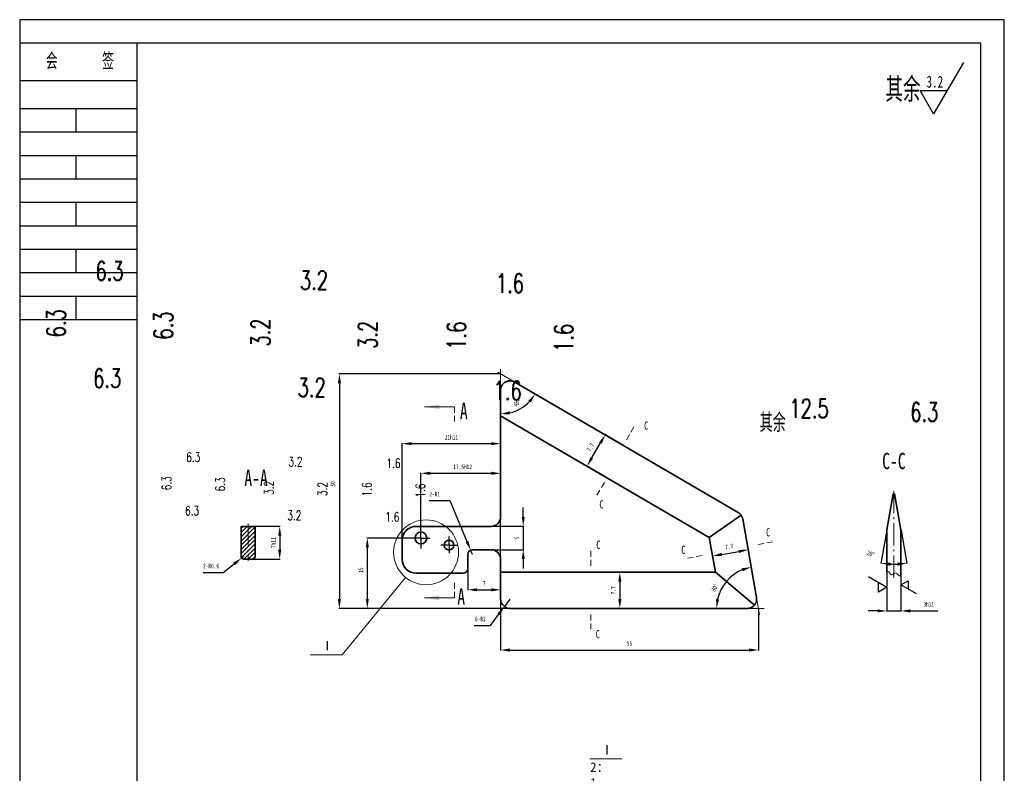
# Model space of a CAD drawing. Header units: millimetres. Extents: x -33921 to -29933, y -26486 to -26076.
# Tile 9 of 34: x -33453 to -33243, y -26241 to -26080. Entities that reach past the tile are written whole.
import ezdxf

# ---------------------------------------------------------------- set-up
doc = ezdxf.new("R2010")
doc.units = ezdxf.units.MM
doc.linetypes.add('GEN7A', pattern=[6.875, 4.75, -0.875, 0.375, -0.875])
doc.linetypes.add('HIDDEN', pattern=[1.905, 1.27, -0.635])
doc.layers.add('尺寸', color=7, linetype='Continuous')
doc.layers.add('特别说明', color=3, linetype='Continuous')
doc.layers.add('尺寸线', color=5, linetype='Continuous', lineweight=15)
doc.styles.add('HZ35', font='txt5.shx', dxfattribs={"width": 0.7, "bigfont": 'hztxt.shx'})
doc.styles.add('SLDTEXTSTYLE5', font='TXT', dxfattribs={"width": 0.7})
doc.styles.get("Standard").update_dxf_attribs({"font": 'arial.ttf', "height": 1})
doc.styles.add('图框文字', font='gbenor.shx', dxfattribs={"bigfont": 'gbcbig.shx'})
doc.styles.add('绘图文字5', font='gbenor.shx', dxfattribs={"bigfont": 'gbcbig.shx'})
doc.dimstyles.new('1-1', dxfattribs={"dimtxt": 1, "dimasz": 2, "dimexe": 0.1, "dimexo": 0.05, "dimgap": 0.875, "dimtad": 1, "dimtoh": 1, "dimrnd": 1e-09, "dimzin": 12, "dimdsep": 46, "dimtxsty": 'SLDTEXTSTYLE5', "dimcen": 0.09, "dimclrd": 5, "dimclre": 5, "dimclrt": 5, "dimadec": 0, "dimazin": 3, "dimtfac": 1, "dimtmove": 0, "dimatfit": 3, "dimfxl": 1, "dimfrac": 2, "dimtolj": 1, "dimtzin": 12, "dimarcsym": 0})
doc.dimstyles.new('1-1 v', dxfattribs={"dimtxt": 1, "dimasz": 2, "dimexe": 0.1, "dimexo": 0.05, "dimgap": 0.875, "dimtad": 1, "dimrnd": 1e-09, "dimzin": 12, "dimdsep": 46, "dimtxsty": 'SLDTEXTSTYLE5', "dimcen": 0.09, "dimclrd": 5, "dimclre": 5, "dimclrt": 5, "dimadec": 0, "dimazin": 3, "dimtfac": 1, "dimtmove": 0, "dimatfit": 3, "dimfxl": 1, "dimfrac": 2, "dimtolj": 1, "dimtzin": 12, "dimarcsym": 0})

# ---------------------------------------------------------------- blocks, each defined once
blk = doc.blocks.new('*D270')
at = {"layer": 'Defpoints', "color": 0, "transparency": 16777216}
for p in [(-33266.97, -26181.4), (-33266.67, -26181.4), (-33268.32, -26189.1), (-33265.32, -26189.1), (-33265.9, -26196.43)]:
    blk.add_point(p, dxfattribs=at)
at = {"layer": '尺寸线', "color": 5, "lineweight": -2, "transparency": 16777216}
for p, q in [((-33268.33, -26189.15), (-33269.58, -26196.32)), ((-33265.31, -26189.15), (-33264.05, -26196.32))]:
    blk.add_line(p, q, dxfattribs=at)
blk.add_arc((-33266.82, -26180.54), 15.91, 267.2619, 272.7381, dxfattribs=at)
at = {"layer": '尺寸线', "color": 5, "transparency": 16777216}
for points in [[(-33267.62, -26196.77), (-33267.54, -26196.11), (-33269.57, -26196.22)], [(-33266.1, -26196.11), (-33266.02, -26196.77), (-33264.07, -26196.22)]]:
    blk.add_solid(points, dxfattribs=at)
at = {"layer": '尺寸线', "color": 5, "transparency": 16777216, "insert": (-33271.77, -26194.21), "char_height": 1, "attachment_point": 5, "rotation": 340.0928, "style": 'SLDTEXTSTYLE5'}
blk.add_mtext('\\A1;20°', dxfattribs=at)
blk = doc.blocks.new('*D271')
at = {"layer": 'Defpoints', "color": 0, "transparency": 16777216}
for p in [(-33328.4, -26168.86), (-33324.58, -26171.09), (-33328.46, -26177.75)]:
    blk.add_point(p, dxfattribs=at)
at = {"layer": '尺寸线', "color": 5, "lineweight": -2, "transparency": 16777216}
for p, q in [((-33324.62, -26171.07), (-33328.49, -26168.81)), ((-33331.28, -26173.79), (-33329.41, -26170.59)), ((-33328.5, -26177.72), (-33332.37, -26175.47))]:
    blk.add_line(p, q, dxfattribs=at)
at = {"layer": '尺寸线', "color": 5, "transparency": 16777216}
for points in [[(-33329.7, -26170.42), (-33329.12, -26170.76), (-33328.4, -26168.86)], [(-33331.56, -26173.62), (-33330.99, -26173.96), (-33332.28, -26175.52)]]:
    blk.add_solid(points, dxfattribs=at)
at = {"layer": '尺寸线', "color": 5, "transparency": 16777216, "insert": (-33331.53, -26171.5), "char_height": 1, "attachment_point": 5, "rotation": 59.7653, "style": 'SLDTEXTSTYLE5'}
blk.add_mtext('\\A1;7.7', dxfattribs=at)
blk = doc.blocks.new('*D272')
at = {"layer": 'Defpoints', "color": 0, "transparency": 16777216}
for p in [(-33327.8, -26198.16), (-33327.8, -26205.86), (-33325.28, -26205.86)]:
    blk.add_point(p, dxfattribs=at)
at = {"layer": '尺寸线', "color": 5, "lineweight": -2, "transparency": 16777216}
for p, q in [((-33327.75, -26198.16), (-33325.18, -26198.16)), ((-33325.28, -26200.16), (-33325.28, -26203.86)), ((-33327.75, -26205.86), (-33325.18, -26205.86))]:
    blk.add_line(p, q, dxfattribs=at)
at = {"layer": '尺寸线', "color": 5, "transparency": 16777216}
for points in [[(-33325.62, -26200.16), (-33324.95, -26200.16), (-33325.28, -26198.16)], [(-33325.62, -26203.86), (-33324.95, -26203.86), (-33325.28, -26205.86)]]:
    blk.add_solid(points, dxfattribs=at)
at = {"layer": '尺寸线', "color": 5, "transparency": 16777216, "insert": (-33326.66, -26202.01), "char_height": 1, "attachment_point": 5, "rotation": 90, "style": 'SLDTEXTSTYLE5'}
blk.add_mtext('\\A1;7.7', dxfattribs=at)
blk = doc.blocks.new('*D273')
at = {"layer": 'Defpoints', "color": 0, "transparency": 16777216}
for p in [(-33297.96, -26193.1), (-33305.55, -26194.44), (-33297.92, -26193.36)]:
    blk.add_point(p, dxfattribs=at)
at = {"layer": '尺寸线', "color": 5, "lineweight": -2, "transparency": 16777216}
for p, q in [((-33297.96, -26193.15), (-33297.9, -26193.46)), ((-33305.54, -26194.49), (-33305.48, -26194.8)), ((-33303.53, -26194.35), (-33299.89, -26193.71))]:
    blk.add_line(p, q, dxfattribs=at)
at = {"layer": '尺寸线', "color": 5, "transparency": 16777216}
for points in [[(-33303.59, -26194.02), (-33303.47, -26194.68), (-33305.5, -26194.7)], [(-33299.95, -26193.38), (-33299.83, -26194.04), (-33297.92, -26193.36)]]:
    blk.add_solid(points, dxfattribs=at)
at = {"layer": '尺寸线', "color": 5, "transparency": 16777216, "insert": (-33301.95, -26192.68), "char_height": 1, "attachment_point": 5, "rotation": 10, "style": 'SLDTEXTSTYLE5'}
blk.add_mtext('\\A1;7.7', dxfattribs=at)
blk = doc.blocks.new('*D274')
at = {"layer": 'Defpoints', "color": 0, "transparency": 16777216}
for p in [(-33268.32, -26197.92), (-33265.32, -26198.93), (-33265.32, -26206.4)]:
    blk.add_point(p, dxfattribs=at)
at = {"layer": '尺寸线', "color": 5, "lineweight": -2, "transparency": 16777216}
for p, q in [((-33268.32, -26197.97), (-33268.32, -26206.5)), ((-33265.32, -26198.98), (-33265.32, -26206.5)), ((-33270.32, -26206.4), (-33272.32, -26206.4)), ((-33268.32, -26206.4), (-33265.32, -26206.4)), ((-33263.32, -26206.4), (-33257.47, -26206.4))]:
    blk.add_line(p, q, dxfattribs=at)
at = {"layer": '尺寸线', "color": 5, "transparency": 16777216}
for points in [[(-33270.32, -26206.06), (-33270.32, -26206.73), (-33268.32, -26206.4)], [(-33263.32, -26206.06), (-33263.32, -26206.73), (-33265.32, -26206.4)]]:
    blk.add_solid(points, dxfattribs=at)
at = {"layer": '尺寸线', "color": 5, "transparency": 16777216, "insert": (-33259.39, -26205.02), "char_height": 1, "attachment_point": 5, "style": 'SLDTEXTSTYLE5'}
blk.add_mtext('\\A1;3h11', dxfattribs=at)
blk = doc.blocks.new('*D246')
at = {"layer": 'Defpoints', "color": 0, "transparency": 16777216}
for p in [(-33349.9, -26205.47), (-33348.71, -26203.86)]:
    blk.add_point(p, dxfattribs=at)
at = {"layer": '尺寸线', "color": 5, "lineweight": -2, "transparency": 16777216}
for p, q in [((-33348.71, -26203.86), (-33349.9, -26205.47)), ((-33352.88, -26209.49), (-33351.09, -26207.08)), ((-33356.32, -26209.49), (-33352.88, -26209.49))]:
    blk.add_line(p, q, dxfattribs=at)
at = {"layer": '尺寸线', "color": 5, "transparency": 16777216}
blk.add_solid([(-33351.36, -26206.88), (-33350.82, -26207.28), (-33349.9, -26205.47)], dxfattribs=at)
at = {"layer": '尺寸线', "color": 5, "transparency": 16777216, "insert": (-33355.04, -26208.11), "char_height": 1, "attachment_point": 5, "style": 'SLDTEXTSTYLE5'}
blk.add_mtext('\\A1;6-R2', dxfattribs=at)
blk = doc.blocks.new('*D275')
at = {"layer": 'Defpoints', "color": 0, "transparency": 16777216}
for p in [(-33350.71, -26198.16), (-33295.71, -26205.86), (-33295.71, -26214.74)]:
    blk.add_point(p, dxfattribs=at)
at = {"layer": '尺寸线', "color": 5, "lineweight": -2, "transparency": 16777216}
for p, q in [((-33350.71, -26198.21), (-33350.71, -26214.84)), ((-33295.71, -26205.91), (-33295.71, -26214.84)), ((-33348.71, -26214.74), (-33297.71, -26214.74))]:
    blk.add_line(p, q, dxfattribs=at)
at = {"layer": '尺寸线', "color": 5, "transparency": 16777216}
for points in [[(-33348.71, -26214.4), (-33348.71, -26215.07), (-33350.71, -26214.74)], [(-33297.71, -26214.4), (-33297.71, -26215.07), (-33295.71, -26214.74)]]:
    blk.add_solid(points, dxfattribs=at)
at = {"layer": '尺寸线', "color": 5, "transparency": 16777216, "insert": (-33323.21, -26213.36), "char_height": 1, "attachment_point": 5, "style": 'SLDTEXTSTYLE5'}
blk.add_mtext('\\A1;55', dxfattribs=at)
blk = doc.blocks.new('*D276')
at = {"layer": 'Defpoints', "color": 0, "transparency": 16777216}
for p in [(-33350.71, -26155.86), (-33385.09, -26205.86), (-33347, -26205.86)]:
    blk.add_point(p, dxfattribs=at)
at = {"layer": '尺寸线', "color": 5, "lineweight": -2, "transparency": 16777216}
for p, q in [((-33350.76, -26155.86), (-33385.19, -26155.86)), ((-33385.09, -26157.86), (-33385.09, -26203.86)), ((-33347.05, -26205.86), (-33385.19, -26205.86))]:
    blk.add_line(p, q, dxfattribs=at)
at = {"layer": '尺寸线', "color": 5, "transparency": 16777216}
for points in [[(-33385.42, -26157.86), (-33384.76, -26157.86), (-33385.09, -26155.86)], [(-33385.42, -26203.86), (-33384.76, -26203.86), (-33385.09, -26205.86)]]:
    blk.add_solid(points, dxfattribs=at)
at = {"layer": '尺寸线', "color": 5, "transparency": 16777216, "insert": (-33386.47, -26179.33), "char_height": 1, "attachment_point": 5, "rotation": 90, "style": 'SLDTEXTSTYLE5'}
blk.add_mtext('\\A1;50', dxfattribs=at)
blk = doc.blocks.new('*D250')
at = {"layer": 'Defpoints', "color": 0, "transparency": 16777216}
for p in [(-33350.71, -26159.34), (-33347.71, -26157.62), (-33347.8, -26163.89), (-33350.71, -26164.78), (-33300.04, -26185.4)]:
    blk.add_point(p, dxfattribs=at)
at = {"layer": '尺寸线', "color": 5, "lineweight": -2, "transparency": 16777216}
blk.add_arc((-33350.71, -26155.86), 8.54, 283.4436, 316.3217, dxfattribs=at)
at = {"layer": '尺寸线', "color": 5, "transparency": 16777216}
for points in [[(-33344.8, -26161.56), (-33344.27, -26161.96), (-33343.33, -26160.16)], [(-33348.69, -26164.5), (-33348.77, -26163.84), (-33350.71, -26164.41)]]:
    blk.add_solid(points, dxfattribs=at)
at = {"layer": '尺寸线', "color": 5, "transparency": 16777216, "insert": (-33347.14, -26162.08), "char_height": 1, "attachment_point": 5, "rotation": 29.8827, "style": 'SLDTEXTSTYLE5'}
blk.add_mtext('\\A1;60°', dxfattribs=at)
blk = doc.blocks.new('*D251')
at = {"layer": 'Defpoints', "color": 0, "transparency": 16777216}
for p in [(-33297.6, -26195.15), (-33301.05, -26198.69), (-33348.71, -26205.86), (-33298.1, -26205.86), (-33295.47, -26207.23)]:
    blk.add_point(p, dxfattribs=at)
at = {"layer": '尺寸线', "color": 5, "lineweight": -2, "transparency": 16777216}
blk.add_arc((-33295.71, -26205.86), 8.94, 112.8447, 167.1553, dxfattribs=at)
at = {"layer": '尺寸线', "color": 5, "transparency": 16777216}
for points in [[(-33299.28, -26197.3), (-33299.09, -26197.94), (-33297.27, -26197.06)], [(-33304.1, -26203.91), (-33304.76, -26203.84), (-33304.65, -26205.86)]]:
    blk.add_solid(points, dxfattribs=at)
at = {"layer": '尺寸线', "color": 5, "transparency": 16777216, "insert": (-33305.04, -26201.46), "char_height": 1, "attachment_point": 5, "rotation": 64.707, "style": 'SLDTEXTSTYLE5'}
blk.add_mtext('\\A1;80°', dxfattribs=at)
blk = doc.blocks.new('*D252')
at = {"layer": 'Defpoints', "color": 0, "transparency": 16777216}
for p in [(-33350.71, -26177.06), (-33367.71, -26190.86), (-33350.71, -26198.16)]:
    blk.add_point(p, dxfattribs=at)
at = {"layer": '尺寸线', "color": 5, "lineweight": -2, "transparency": 16777216}
for p, q in [((-33367.71, -26190.81), (-33367.71, -26176.96)), ((-33365.71, -26177.06), (-33352.71, -26177.06)), ((-33350.71, -26198.11), (-33350.71, -26176.96))]:
    blk.add_line(p, q, dxfattribs=at)
at = {"layer": '尺寸线', "color": 5, "transparency": 16777216}
for points in [[(-33365.71, -26176.72), (-33365.71, -26177.39), (-33367.71, -26177.06)], [(-33352.71, -26176.72), (-33352.71, -26177.39), (-33350.71, -26177.06)]]:
    blk.add_solid(points, dxfattribs=at)
at = {"layer": '尺寸线', "color": 5, "transparency": 16777216, "insert": (-33358.81, -26175.68), "char_height": 1, "attachment_point": 5, "style": 'SLDTEXTSTYLE5'}
blk.add_mtext('\\A1;{\\C1;17.5}H12', dxfattribs=at)
blk = doc.blocks.new('*D242')
at = {"layer": 'Defpoints', "color": 0, "transparency": 16777216}
for p in [(-33350.71, -26170.73), (-33350.71, -26186.36), (-33371.71, -26191.36)]:
    blk.add_point(p, dxfattribs=at)
at = {"layer": '尺寸线', "color": 5, "lineweight": -2, "transparency": 16777216}
for p, q in [((-33371.71, -26191.31), (-33371.71, -26170.63)), ((-33369.71, -26170.73), (-33352.71, -26170.73)), ((-33350.71, -26186.31), (-33350.71, -26170.63))]:
    blk.add_line(p, q, dxfattribs=at)
at = {"layer": '尺寸线', "color": 5, "transparency": 16777216}
for points in [[(-33369.71, -26170.4), (-33369.71, -26171.06), (-33371.71, -26170.73)], [(-33352.71, -26170.4), (-33352.71, -26171.06), (-33350.71, -26170.73)]]:
    blk.add_solid(points, dxfattribs=at)
at = {"layer": '尺寸线', "color": 5, "transparency": 16777216, "insert": (-33361.21, -26169.35), "char_height": 1, "attachment_point": 5, "style": 'SLDTEXTSTYLE5'}
blk.add_mtext('\\A1;21h11', dxfattribs=at)
blk = doc.blocks.new('*D253')
at = {"layer": 'Defpoints', "color": 0, "transparency": 16777216}
for p in [(-33404.57, -26188.36), (-33404.57, -26195.36), (-33397.82, -26195.36)]:
    blk.add_point(p, dxfattribs=at)
at = {"layer": '尺寸线', "color": 5, "lineweight": -2, "transparency": 16777216}
for p, q in [((-33404.52, -26188.36), (-33397.72, -26188.36)), ((-33397.82, -26190.36), (-33397.82, -26193.36)), ((-33404.52, -26195.36), (-33397.72, -26195.36))]:
    blk.add_line(p, q, dxfattribs=at)
at = {"layer": '尺寸线', "color": 5, "transparency": 16777216}
for points in [[(-33398.16, -26190.36), (-33397.49, -26190.36), (-33397.82, -26188.36)], [(-33398.16, -26193.36), (-33397.49, -26193.36), (-33397.82, -26195.36)]]:
    blk.add_solid(points, dxfattribs=at)
at = {"layer": '尺寸线', "color": 5, "transparency": 16777216, "insert": (-33399.2, -26191.86), "char_height": 1, "attachment_point": 5, "rotation": 90, "style": 'SLDTEXTSTYLE5'}
blk.add_mtext('\\A1;7h11', dxfattribs=at)
blk = doc.blocks.new('*D243')
at = {"layer": 'Defpoints', "color": 0, "transparency": 16777216}
for p in [(-33405.95, -26195.13), (-33405.47, -26194.76)]:
    blk.add_point(p, dxfattribs=at)
at = {"layer": '尺寸线', "color": 5, "lineweight": -2, "transparency": 16777216}
for p, q in [((-33405.47, -26194.76), (-33405.95, -26195.13)), ((-33409.89, -26198.21), (-33407.52, -26196.36)), ((-33414.15, -26198.21), (-33409.89, -26198.21))]:
    blk.add_line(p, q, dxfattribs=at)
at = {"layer": '尺寸线', "color": 5, "transparency": 16777216}
blk.add_solid([(-33407.73, -26196.1), (-33407.32, -26196.62), (-33405.95, -26195.13)], dxfattribs=at)
at = {"layer": '尺寸线', "color": 5, "transparency": 16777216, "insert": (-33412.46, -26196.83), "char_height": 1, "attachment_point": 5, "style": 'SLDTEXTSTYLE5'}
blk.add_mtext('\\A1;2-R0.6', dxfattribs=at)
blk = doc.blocks.new('*D254')
at = {"layer": 'Defpoints', "color": 0, "transparency": 16777216}
for p in [(-33357.71, -26194.36), (-33350.71, -26195.36), (-33350.71, -26201.9)]:
    blk.add_point(p, dxfattribs=at)
at = {"layer": '尺寸线', "color": 5, "lineweight": -2, "transparency": 16777216}
for p, q in [((-33357.71, -26194.41), (-33357.71, -26202)), ((-33350.71, -26195.41), (-33350.71, -26202)), ((-33355.71, -26201.9), (-33352.71, -26201.9))]:
    blk.add_line(p, q, dxfattribs=at)
at = {"layer": '尺寸线', "color": 5, "transparency": 16777216}
for points in [[(-33355.71, -26201.56), (-33355.71, -26202.23), (-33357.71, -26201.9)], [(-33352.71, -26201.56), (-33352.71, -26202.23), (-33350.71, -26201.9)]]:
    blk.add_solid(points, dxfattribs=at)
at = {"layer": '尺寸线', "color": 5, "transparency": 16777216, "insert": (-33354.21, -26200.52), "char_height": 1, "attachment_point": 5, "style": 'SLDTEXTSTYLE5'}
blk.add_mtext('\\A1;7', dxfattribs=at)
blk = doc.blocks.new('*D244')
at = {"layer": 'Defpoints', "color": 0, "transparency": 16777216}
for p in [(-33357.1, -26193.44), (-33356.71, -26194.36)]:
    blk.add_point(p, dxfattribs=at)
at = {"layer": '尺寸线', "color": 5, "lineweight": -2, "transparency": 16777216}
for p, q in [((-33365.94, -26182.87), (-33361.57, -26182.87)), ((-33361.57, -26182.87), (-33357.88, -26191.6)), ((-33356.71, -26194.36), (-33357.1, -26193.44))]:
    blk.add_line(p, q, dxfattribs=at)
at = {"layer": '尺寸线', "color": 5, "transparency": 16777216}
blk.add_solid([(-33357.57, -26191.47), (-33358.19, -26191.73), (-33357.1, -26193.44)], dxfattribs=at)
at = {"layer": '尺寸线', "color": 5, "transparency": 16777216, "insert": (-33364.77, -26181.49), "char_height": 1, "attachment_point": 5, "style": 'SLDTEXTSTYLE5'}
blk.add_mtext('\\A1;2-R1', dxfattribs=at)
blk = doc.blocks.new('*D255')
at = {"layer": 'Defpoints', "color": 0, "transparency": 16777216}
for p in [(-33353.14, -26188.36), (-33353.14, -26193.36), (-33345.88, -26193.36)]:
    blk.add_point(p, dxfattribs=at)
at = {"layer": '尺寸线', "color": 5, "lineweight": -2, "transparency": 16777216}
for p, q in [((-33345.88, -26186.36), (-33345.88, -26184.36)), ((-33353.09, -26188.36), (-33345.78, -26188.36)), ((-33345.88, -26188.36), (-33345.88, -26193.36)), ((-33353.09, -26193.36), (-33345.78, -26193.36)), ((-33345.88, -26195.36), (-33345.88, -26197.36))]:
    blk.add_line(p, q, dxfattribs=at)
at = {"layer": '尺寸线', "color": 5, "transparency": 16777216}
for points in [[(-33346.21, -26186.36), (-33345.55, -26186.36), (-33345.88, -26188.36)], [(-33346.21, -26195.36), (-33345.55, -26195.36), (-33345.88, -26193.36)]]:
    blk.add_solid(points, dxfattribs=at)
at = {"layer": '尺寸线', "color": 5, "transparency": 16777216, "insert": (-33347.25, -26190.86), "char_height": 1, "attachment_point": 5, "rotation": 90, "style": 'SLDTEXTSTYLE5'}
blk.add_mtext('\\A1;5', dxfattribs=at)
blk = doc.blocks.new('*D256')
at = {"layer": 'Defpoints', "color": 0, "transparency": 16777216}
for p in [(-33367.71, -26190.86), (-33379.14, -26205.86), (-33348.71, -26205.86)]:
    blk.add_point(p, dxfattribs=at)
at = {"layer": '尺寸线', "color": 5, "lineweight": -2, "transparency": 16777216}
for p, q in [((-33367.76, -26190.86), (-33379.24, -26190.86)), ((-33379.14, -26192.86), (-33379.14, -26203.86)), ((-33348.76, -26205.86), (-33379.24, -26205.86))]:
    blk.add_line(p, q, dxfattribs=at)
at = {"layer": '尺寸线', "color": 5, "transparency": 16777216}
for points in [[(-33379.47, -26192.86), (-33378.8, -26192.86), (-33379.14, -26190.86)], [(-33379.47, -26203.86), (-33378.8, -26203.86), (-33379.14, -26205.86)]]:
    blk.add_solid(points, dxfattribs=at)
at = {"layer": '尺寸线', "color": 5, "transparency": 16777216, "insert": (-33380.51, -26197.69), "char_height": 1, "attachment_point": 5, "rotation": 90, "style": 'SLDTEXTSTYLE5'}
blk.add_mtext('\\A1;15', dxfattribs=at)
blk = doc.blocks.new('SW_CENTERMARKSYMBOL_0')
at = {"layer": '特别说明', "color": 0}
for q in [(-1.86, 0), (0, 1.92), (0, -2.2), (1.88, 0)]:
    blk.add_line((0, 0), q, dxfattribs=at)
blk = doc.blocks.new('SW_CENTERMARKSYMBOL_1')
at = {"layer": '特别说明', "color": 0}
for q in [(-1.71, 0), (0, 1.82), (0, -1.71), (1.8, 0)]:
    blk.add_line((0, 0), q, dxfattribs=at)

msp = doc.modelspace()

# ---------------------------------------------------------------- hatches: boundary and pattern name
at = {"layer": '尺寸', "linetype": 'Continuous', "lineweight": 18}
h = msp.add_hatch(dxfattribs=at)
h.set_pattern_fill('ANSI31', color=5, scale=0.2, style=0)
h.set_pattern_definition([(45, (-1171.2274, 168.4674), (-0.449012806, 0.449012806), [])])
h.paths.add_polyline_path([(-33406.0724, -26188.3627), (-33406.0724, -26195.3627), (-33403.0724, -26195.3627), (-33403.0724, -26188.3627)], flags=0)

# ---------------------------------------------------------------- linework, layer by layer
at = {"lineweight": 30}
for p, q in [((-33428.2802, -26085.3401), (-33453.2802, -26085.3401)), ((-33428.2802, -26093.3401), (-33453.2802, -26093.3401)), ((-33428.2802, -26099.3401), (-33453.2802, -26099.3401)), ((-33428.2802, -26104.3401), (-33453.2802, -26104.3401)), ((-33428.2802, -26109.3401), (-33453.2802, -26109.3401)), ((-33428.2802, -26114.3401), (-33453.2802, -26114.3401)), ((-33428.2802, -26119.3401), (-33453.2802, -26119.3401)), ((-33428.2802, -26124.3401), (-33453.2802, -26124.3401)), ((-33428.2802, -26129.3401), (-33453.2802, -26129.3401)), ((-33428.2802, -26134.3401), (-33453.2802, -26134.3401)), ((-33428.2802, -26139.3401), (-33453.2802, -26139.3401)), ((-33428.2802, -26144.3401), (-33453.2802, -26144.3401))]:
    msp.add_line(p, q, dxfattribs=at)
at = {"color": 7, "linetype": 'Continuous', "lineweight": 35}
for p, q in [((-33350.7138, -26159.3432), (-33350.7138, -26164.775)), ((-33347.7067, -26157.6153), (-33300.0418, -26185.3956)), ((-33350.7138, -26164.775), (-33306.2032, -26190.7169)), ((-33350.7138, -26164.775), (-33350.7138, -26186.3627)), ((-33266.9697, -26181.3989), (-33268.3197, -26189.0989)), ((-33266.6697, -26181.3989), (-33266.9697, -26181.3989)), ((-33265.3197, -26189.0989), (-33266.6697, -26181.3989)), ((-33299.4083, -26185.9797), (-33306.2032, -26190.7169)), ((-33299.0793, -26186.7762), (-33296.1277, -26203.5154)), ((-33403.0724, -26188.3627), (-33406.0724, -26188.3627)), ((-33406.0724, -26194.7627), (-33406.0724, -26188.3627)), ((-33403.0724, -26194.7627), (-33403.0724, -26188.3627)), ((-33352.7138, -26188.3627), (-33368.7138, -26188.3627)), ((-33268.3197, -26189.0989), (-33268.3197, -26197.9803)), ((-33265.3197, -26189.0989), (-33265.3197, -26198.9283)), ((-33306.2032, -26190.7169), (-33304.8903, -26198.1627)), ((-33371.7138, -26191.3627), (-33371.7138, -26195.3627)), ((-33405.4724, -26195.3627), (-33403.6724, -26195.3627)), ((-33357.7138, -26197.3627), (-33357.7138, -26194.3627)), ((-33356.7138, -26193.3627), (-33352.7138, -26193.3627)), ((-33350.7138, -26195.3627), (-33350.7138, -26198.1627)), ((-33350.7138, -26195.3627), (-33350.7138, -26198.1627)), ((-33368.7138, -26198.3627), (-33358.7138, -26198.3627)), ((-33350.7138, -26198.1627), (-33350.7138, -26203.8627)), ((-33304.8903, -26198.1627), (-33350.7138, -26198.1627)), ((-33296.5653, -26205.1483), (-33304.8903, -26198.1627)), ((-33298.0973, -26205.8627), (-33348.7138, -26205.8627))]:
    msp.add_line(p, q, dxfattribs=at)
at = {"color": 7, "linetype": 'Continuous', "lineweight": 18}
for p, q in [((-33360.5779, -26162.8644), (-33366.9279, -26162.8644)), ((-33360.5779, -26203.6154), (-33366.9279, -26203.6154))]:
    msp.add_line(p, q, dxfattribs=at)
at = {"color": 7, "linetype": 'HIDDEN', "lineweight": 18}
for p, q in [((-33360.5779, -26162.8644), (-33360.5779, -26166.0394)), ((-33322.2854, -26167.1634), (-33323.8665, -26169.9166)), ((-33330.1603, -26181.7393), (-33328.5792, -26178.986)), ((-33292.6751, -26191.6424), (-33295.7922, -26192.2456)), ((-33331.435, -26193.6031), (-33331.435, -26196.7781)), ((-33310.8639, -26195.1621), (-33307.7467, -26194.5589)), ((-33360.5779, -26203.6154), (-33360.5779, -26200.4404)), ((-33331.435, -26210.3196), (-33331.435, -26207.1446))]:
    msp.add_line(p, q, dxfattribs=at)
at = {"lineweight": 30}
for points in [[(-33453.2802, -26377.3401), (-33243.2802, -26377.3401), (-33243.2802, -26080.3401), (-33453.2802, -26080.3401)], [(-33428.2802, -26372.3401), (-33248.2802, -26372.3401), (-33248.2802, -26085.3401), (-33428.2802, -26085.3401)]]:
    msp.add_lwpolyline(points, close=True, dxfattribs=at)
for points in [[(-33251.9973, -26089.4332), (-33258.3482, -26100.4332), (-33261.2349, -26095.4332), (-33255.4614, -26095.4332)], [(-33272.2757, -26199.0459), (-33268.3157, -26201.3323), (-33270.1157, -26202.3715), (-33270.1157, -26200.293)], [(-33262.0197, -26202.7375), (-33265.3197, -26200.8323), (-33263.8197, -26199.9662), (-33263.8197, -26201.6983)]]:
    msp.add_lwpolyline(points)
for points in [[(-33441.2802, -26099.3401), (-33441.2802, -26104.3401)], [(-33441.2802, -26109.3401), (-33441.2802, -26114.3401)], [(-33441.2802, -26119.3401), (-33441.2802, -26124.3401)], [(-33441.2802, -26129.3401), (-33441.2802, -26134.3401)], [(-33441.2802, -26139.3401), (-33441.2802, -26144.3401)]]:
    msp.add_lwpolyline(points, dxfattribs=at)
at = {"color": 7, "linetype": 'Continuous', "lineweight": 35}
for centre, radius in [((-33367.7138, -26190.8627), 1.25), ((-33361.7138, -26192.3627), 1.05)]:
    msp.add_circle(centre, radius, dxfattribs=at)
for centre, radius, start, end in [((-33352.7138, -26186.3627), 2, 270, 0), ((-33368.7138, -26191.3627), 3, 90, 180), ((-33405.4724, -26194.7627), 0.6, 180, 270), ((-33403.6724, -26194.7627), 0.6, 270, 0), ((-33368.7138, -26195.3627), 3, 180, 270), ((-33356.7138, -26194.3627), 1, 90, 180), ((-33352.7138, -26195.3627), 2, 0, 90), ((-33358.7138, -26197.3627), 1, 270, 0), ((-33348.7138, -26203.8627), 2, 180, 270)]:
    msp.add_arc(centre, radius, start, end, dxfattribs=at)
for points, knots in [([(-33350.7138, -26159.3432), (-33350.713, -26159.3005), (-33350.7112, -26159.2055), (-33350.6945, -26159.0495), (-33350.6598, -26158.8672), (-33350.5987, -26158.6616), (-33350.5033, -26158.4378), (-33350.3314, -26158.1453), (-33350.0709, -26157.8512), (-33349.7381, -26157.6128), (-33349.4241, -26157.4643), (-33349.1175, -26157.376), (-33348.8098, -26157.3378), (-33348.5087, -26157.3463), (-33348.2213, -26157.3982), (-33347.9513, -26157.4854), (-33347.7874, -26157.5725), (-33347.7067, -26157.6153)], [0, 0, 0, 0, 0.03062174, 0.06814209, 0.11256017, 0.16387434, 0.22208242, 0.28718176, 0.40745283, 0.50151207, 0.57947092, 0.65513187, 0.7285216, 0.79966942, 0.86860753, 0.93537137, 1, 1, 1, 1]), ([(-33299.4083, -26185.9797), (-33299.4369, -26185.9403), (-33299.4939, -26185.862), (-33299.5894, -26185.753), (-33299.6916, -26185.6514), (-33299.8012, -26185.5578), (-33299.9175, -26185.4714), (-33300.0002, -26185.4209), (-33300.0418, -26185.3956)], [0, 0, 0, 0, 0.168376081, 0.334859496, 0.500349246, 0.665760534, 0.832009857, 1, 1, 1, 1]), ([(-33299.0793, -26186.7762), (-33299.0887, -26186.7284), (-33299.1075, -26186.6334), (-33299.1483, -26186.4943), (-33299.1982, -26186.3591), (-33299.2582, -26186.2281), (-33299.3274, -26186.1007), (-33299.3812, -26186.0202), (-33299.4083, -26185.9797)], [0, 0, 0, 0, 0.16799014, 0.33423947, 0.49965075, 0.6651405, 0.83162392, 1, 1, 1, 1]), ([(-33296.5653, -26205.1483), (-33296.5347, -26205.1103), (-33296.4738, -26205.0347), (-33296.3934, -26204.9137), (-33296.3218, -26204.7883), (-33296.2598, -26204.6577), (-33296.2072, -26204.5222), (-33296.15, -26204.3362), (-33296.1038, -26204.0973), (-33296.0887, -26203.8048), (-33296.1147, -26203.6122), (-33296.1277, -26203.5154)], [0, 0, 0, 0, 0.084293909, 0.167630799, 0.250452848, 0.333210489, 0.4163552, 0.500332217, 0.667566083, 0.832884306, 1, 1, 1, 1]), ([(-33298.0973, -26205.8627), (-33298.0483, -26205.8617), (-33297.9508, -26205.8597), (-33297.8058, -26205.8435), (-33297.6631, -26205.8174), (-33297.5227, -26205.7807), (-33297.3847, -26205.7335), (-33297.2054, -26205.6573), (-33296.9933, -26205.5389), (-33296.7606, -26205.3629), (-33296.6307, -26205.2201), (-33296.5653, -26205.1483)], [0, 0, 0, 0, 0.08398821, 0.16710036, 0.24979396, 0.33253343, 0.41578247, 0.49999634, 0.66688671, 0.83235177, 1, 1, 1, 1])]:
    msp.add_open_spline(points, degree=3, knots=knots, dxfattribs=at)
at = {"color": 7, "linetype": 'Continuous', "lineweight": 18}
for points in [[(-33366.9279, -26162.8644), (-33363.7529, -26163.3724), (-33363.7529, -26162.3564)], [(-33366.9279, -26203.6154), (-33363.7529, -26204.1234), (-33363.7529, -26203.1074)]]:
    msp.add_solid(points, dxfattribs=at)
at = {"layer": '尺寸线', "color": 6}
for p, q in [((-33350.7138, -26159.3432), (-33350.7138, -26154.8514)), ((-33347.7067, -26157.6153), (-33351.3202, -26155.5093)), ((-33297.6035, -26195.1458), (-33295.4733, -26207.2269)), ((-33298.0973, -26205.8627), (-33294.5154, -26205.8627))]:
    msp.add_line(p, q, dxfattribs=at)
at = {"layer": '尺寸线', "color": 1, "linetype": 'GEN7A'}
for p, q in [((-33266.8197, -26180.8157), (-33266.8197, -26199.5673)), ((-33404.5724, -26187.7323), (-33404.5724, -26195.7181))]:
    msp.add_line(p, q, dxfattribs=at)
at = {"layer": '尺寸线'}
for p, q in [((-33370.9907, -26199.2515), (-33384.5258, -26215.7477)), ((-33384.5258, -26215.7477), (-33391.3503, -26215.7477)), ((-33324.8773, -26237.9555), (-33331.7018, -26237.9555))]:
    msp.add_line(p, q, dxfattribs=at)
at = {"layer": '尺寸线', "color": 6}
msp.add_circle((-33366.6009, -26193.9013), 6.9206, dxfattribs=at)
at = {"layer": '尺寸线'}
msp.add_open_spline([(-33268.3197, -26197.9803), (-33268.1876, -26197.9357), (-33267.8438, -26198.0033), (-33267.33, -26199.1863), (-33266.503, -26197.9026), (-33265.9395, -26198.8135), (-33265.5226, -26198.9351), (-33265.3197, -26198.9283)], degree=3, knots=[1.62885522, 1.62885522, 1.62885522, 1.62885522, 2.18492184, 3.10691196, 4.02217213, 4.78062252, 5.42731728, 5.42731728, 5.42731728, 5.42731728], dxfattribs=at)
at = {"layer": '特别说明', "color": 1, "linetype": 'GEN7A'}
for q in [(-33367.7138, -26188.9471), (-33369.5723, -26190.8627)]:
    msp.add_line((-33367.7138, -26190.8627), q, dxfattribs=at)

# ---------------------------------------------------------------- block references
at = {"layer": '尺寸', "color": 1}
for name, p in [('SW_CENTERMARKSYMBOL_0', (-33367.7138, -26190.8627)), ('SW_CENTERMARKSYMBOL_1', (-33361.7138, -26192.3627))]:
    msp.add_blockref(name, p, dxfattribs=at)

# ---------------------------------------------------------------- texts
at = {"lineweight": 30, "style": '图框文字'}
msp.add_text('会     签', height=3.5, dxfattribs=at).set_placement((-33447.7108, -26090.9285))
at = {"style": 'HZ35', "width": 0.7}
for s, height, p in [('6.3', 4, (-33437.125, -26135.9196)), ('3.2', 4, (-33393.5239, -26137.8929)), ('1.6', 4, (-33351.727, -26138.5561)), ('6.3', 4, (-33437.6108, -26158.7817)), ('3.2', 4, (-33394.0097, -26160.755)), ('1.6', 4, (-33352.2128, -26161.4182)), ('12.5', 4, (-33289.1262, -26165.2343)), ('其余', 4, (-33295.4812, -26168.2669)), ('6.3', 4, (-33263.352, -26165.978)), ('6.3', 2, (-33417.7581, -26174.6037)), ('3.2', 2, (-33395.9576, -26175.5903)), ('1.6', 2, (-33375.0591, -26175.9219)), ('6.3', 2, (-33418.001, -26186.0347)), ('3.2', 2, (-33396.2005, -26187.0214)), ('1.6', 2, (-33375.302, -26187.353))]:
    msp.add_text(s, height=height, dxfattribs=at).set_placement(p)
for s, height, p in [('6.3', 4, (-33443.5067, -26148.0749)), ('6.3', 4, (-33420.6446, -26148.5607)), ('3.2', 4, (-33399.9056, -26150.0482)), ('3.2', 4, (-33377.0435, -26150.534)), ('1.6', 4, (-33358.1087, -26150.7114)), ('1.6', 4, (-33335.2466, -26151.1972)), ('6.3', 2, (-33420.949, -26180.6813)), ('6.3', 2, (-33409.5179, -26180.9242)), ('3.2', 2, (-33399.1485, -26181.6679)), ('3.2', 2, (-33387.7174, -26181.9108)), ('1.6', 2, (-33378.25, -26181.9996)), ('1.6', 2, (-33366.8189, -26182.2425))]:
    msp.add_text(s, height=height, rotation=90, dxfattribs=at).set_placement(p)
at = {"insert": (-33268.646, -26092.6579), "char_height": 5.2, "attachment_point": 1, "style": '绘图文字5'}
msp.add_mtext_dynamic_manual_height_columns('其余', width=9.915841, gutter_width=20, heights=[0], dxfattribs=at)
at = {"color": 7, "linetype": 'Continuous', "insert": (-33259.8854, -26092.3064), "char_height": 2.5, "width": 1.844469, "attachment_point": 1, "style": 'SLDTEXTSTYLE5'}
msp.add_mtext('3.2', dxfattribs=at)
at = {"color": 7, "linetype": 'Continuous', "char_height": 1.75, "attachment_point": 1, "style": 'SLDTEXTSTYLE5'}
for insert in [(-33320.0992, -26166.0124), (-33329.6474, -26182.8074), (-33294.0913, -26188.7565), (-33330.2969, -26191.4221), (-33312.1728, -26192.4991), (-33330.4185, -26210.4674)]:
    msp.add_mtext('C', dxfattribs=dict(at, insert=insert))
at = {"layer": '尺寸', "char_height": 3.5, "attachment_point": 2, "style": 'SLDTEXTSTYLE5'}
for s, insert in [('A', (-33358.5635, -26162.0254)), ('C-C', (-33266.829, -26172.6765)), ('A-A', (-33402.8674, -26176.2759)), ('A', (-33359.1128, -26201.5911))]:
    msp.add_mtext(s, dxfattribs=dict(at, insert=insert))
at = {"layer": '尺寸线', "char_height": 2, "attachment_point": 1}
for s, insert in [('{\\fSimSun|b0|i0|c134|p2;Ⅰ}', (-33389.0207, -26212.8059)), ('{\\fSimSun|b0|i0|c134|p2;Ⅰ}', (-33329.3722, -26235.0136)), ('{\\fSimSun|b0|i0|c134|p2;2：1}', (-33331.61, -26238.7184))]:
    msp.add_mtext_dynamic_manual_height_columns(s, width=4.642142, gutter_width=5, heights=[0], dxfattribs=dict(at, insert=insert))

# ---------------------------------------------------------------- dimensions: what is measured, and where the dimension line sits
at = {"layer": '尺寸线'}
for base, p1, p2, picture, middle in [((-33385.0906, -26205.8627), (-33350.7138, -26155.8627), (-33347.001, -26205.8627), '*D276', (-33385.0906, -26179.3321)), ((-33379.136, -26205.8627), (-33367.7138, -26190.8627), (-33348.7138, -26205.8627), '*D256', (-33379.136, -26197.6888))]:
    dim = msp.add_linear_dim(base=base, p1=p1, p2=p2, angle=90, dimstyle='1-1 v', dxfattribs=at)
    dim.commit()
    dim.dimension.update_dxf_attribs({"geometry": picture, "text_midpoint": middle, "dimtype": 160})
dim = msp.add_angular_dim_2l(base=(-33347.8028, -26163.8949), line1=((-33350.7138, -26159.3432), (-33350.7138, -26164.775)), line2=((-33347.7067, -26157.6153), (-33300.0418, -26185.3956)), dimstyle='1-1 v', dxfattribs=at)
dim.commit()
dim.dimension.update_dxf_attribs({"geometry": '*D250', "text_midpoint": (-33347.1423, -26162.0781)})
for base, p1, p2, text, picture, middle in [((-33350.7138, -26170.7288), (-33371.7138, -26191.3627), (-33350.7138, -26186.3627), '21h11', '*D242', (-33361.2138, -26169.3538)), ((-33265.3197, -26206.3967), (-33268.3197, -26197.9225), (-33265.3197, -26198.9283), '<>h11', '*D274', (-33259.3947, -26205.0217))]:
    dim = msp.add_linear_dim(base=base, p1=p1, p2=p2, text=text, dimstyle='1-1 v', dxfattribs=at)
    dim.commit()
    dim.dimension.update_dxf_attribs({"geometry": picture, "text_midpoint": middle})
for p1, p2, distance, picture, middle in [((-33328.4585, -26177.746), (-33324.5813, -26171.0934), 4.4257, '*D271', (-33331.5315, -26171.4988)), ((-33305.5468, -26194.4398), (-33297.9638, -26193.1027), -0.2644, '*D273', (-33301.9481, -26192.6775)), ((-33327.8021, -26198.1627), (-33327.8021, -26205.8627), 2.5179, '*D272', (-33326.6592, -26202.0127))]:
    dim = msp.add_aligned_dim(p1=p1, p2=p2, distance=distance, dimstyle='1-1 v', dxfattribs=at)
    dim.commit()
    dim.dimension.update_dxf_attribs({"geometry": picture, "text_midpoint": middle})
dim = msp.add_linear_dim(base=(-33350.7138, -26177.0576), p1=(-33367.7138, -26190.8627), p2=(-33350.7138, -26198.1627), text='{\\C1;<>.5}H12', dimstyle='1-1 v', dxfattribs=at)
dim.commit()
dim.dimension.update_dxf_attribs({"geometry": '*D252', "text_midpoint": (-33358.812, -26177.0576), "dimtype": 160})
dim = msp.add_radius_dim(center=(-33356.7138, -26194.3627), mpoint=(-33357.1027, -26193.4414), text='2-<>', dimstyle='1-1', dxfattribs=at)
dim.commit()
dim.dimension.update_dxf_attribs({"geometry": '*D244', "text_midpoint": (-33364.7746, -26182.8665), "dimtype": 164})
for base, line1, line2, picture, middle in [((-33265.8996, -26196.4291), ((-33265.3197, -26189.0989), (-33266.6697, -26181.3989)), ((-33266.9697, -26181.3989), (-33268.3197, -26189.0989)), '*D270', (-33272.2378, -26195.5049)), ((-33301.0524, -26198.6917), ((-33297.6035, -26195.1458), (-33295.4733, -26207.2269)), ((-33298.0973, -26205.8627), (-33348.7138, -26205.8627)), '*D251', (-33303.7968, -26202.0431))]:
    dim = msp.add_angular_dim_2l(base=base, line1=line1, line2=line2, dimstyle='1-1 v', dxfattribs=at)
    dim.commit()
    dim.dimension.update_dxf_attribs({"geometry": picture, "text_midpoint": middle, "dimtype": 162})
dim = msp.add_linear_dim(base=(-33345.8789, -26193.3627), p1=(-33353.1424, -26188.3627), p2=(-33353.1424, -26193.3627), angle=90, dimstyle='1-1 v', dxfattribs=at)
dim.commit()
dim.dimension.update_dxf_attribs({"geometry": '*D255', "text_midpoint": (-33347.2539, -26190.8627)})
dim = msp.add_linear_dim(base=(-33397.8218, -26195.3627), p1=(-33404.5724, -26188.3627), p2=(-33404.5724, -26195.3627), angle=90, text='<>h11', dimstyle='1-1 v', dxfattribs=at)
dim.commit()
dim.dimension.update_dxf_attribs({"geometry": '*D253', "text_midpoint": (-33399.1968, -26191.8627)})
for center, mpoint, text, picture, middle in [((-33405.4724, -26194.7627), (-33405.9456, -26195.1316), '2-R0.6', '*D243', (-33412.4555, -26196.8308)), ((-33348.7138, -26203.8627), (-33349.9034, -26205.4705), '6-<>', '*D246', (-33355.0356, -26208.1149))]:
    dim = msp.add_radius_dim(center=center, mpoint=mpoint, text=text, dimstyle='1-1', dxfattribs=at)
    dim.commit()
    dim.dimension.update_dxf_attribs({"geometry": picture, "text_midpoint": middle})
for base, p1, p2, picture, middle in [((-33350.7138, -26201.8972), (-33357.7138, -26194.3627), (-33350.7138, -26195.3627), '*D254', (-33354.2138, -26200.5222)), ((-33295.7138, -26214.738), (-33350.7138, -26198.1627), (-33295.7138, -26205.8627), '*D275', (-33323.2138, -26213.363))]:
    dim = msp.add_linear_dim(base=base, p1=p1, p2=p2, dimstyle='1-1 v', dxfattribs=at)
    dim.commit()
    dim.dimension.update_dxf_attribs({"geometry": picture, "text_midpoint": middle})

doc.saveas('drawing.dxf')
